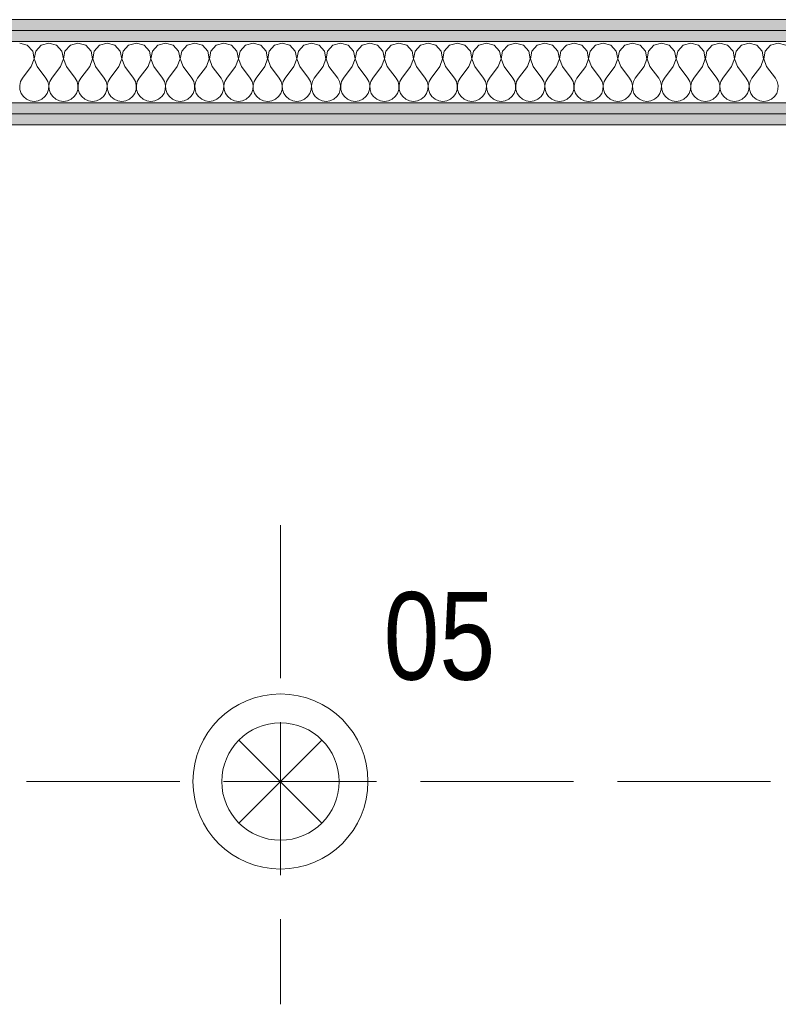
# Model space of a CAD drawing. Header units: millimetres. Extents: x 172139 to 266886, y 89525 to 138225.
# Tile 69 of 72: x 213317 to 214183, y 116082 to 117207. Entities that reach past the tile are written whole.
import ezdxf

# ---------------------------------------------------------------- set-up
doc = ezdxf.new("R2010")
doc.units = ezdxf.units.MM
doc.header["$MEASUREMENT"] = 0
doc.linetypes.add('Krawędzie ukryte', pattern=[225, 175, -50])
doc.layers.add('PRZEDBUOWA_PUNKTY_OŚW', color=7, linetype='Continuous')
doc.layers.add('ROZBUDOWA_NOWE_DZIAŁOWE', color=7, linetype='Continuous')
for name, color, linetype, lineweight, true_color in [('PRZEDBUOWA_PUNKTY_OŚW_Nr_pióra__48', 7, 'Continuous', 15, 0xa80f02), ('PRZEDBUOWA_PUNKTY_OŚW_Nr_pióra__8', 7, 'Continuous', 100, 0xa80f02), ('ROZBUDOWA_NOWE_DZIAŁOWE_Nr_pióra__24', 7, 'Continuous', 15, 0x029e21), ('ROZBUDOWA_NOWE_DZIAŁOWE_Nr_pióra__4', 7, 'Continuous', 13, 0x029e21), ('ROZBUDOWA_NOWE_DZIAŁOWE_Nr_pióra__67', 7, 'Continuous', 13, 0x6a6a6a)]:
    doc.layers.add(name, color=color, linetype=linetype, lineweight=lineweight, true_color=true_color)
doc.layers.add('ROZBUDOWA_NOWE_DZIAŁOWE_Nr_pióra__47', color=7, linetype='Continuous', lineweight=15)
doc.styles.add('GENERATED_STYLE_1', font='txt')
pattern_1 = [(0, (0, 0), (0, 37.5), [0, -37.5])]

# ---------------------------------------------------------------- blocks, each defined once
blk = doc.blocks.new('*X457')
at = {"layer": 'ROZBUDOWA_NOWE_DZIAŁOWE_Nr_pióra__4', "linetype": 'Continuous'}
for p, q in [((213325.4, 117177.6), (213316.7, 117180.1)), ((213331.6, 117170.9), (213325.4, 117177.6)), ((213333.3, 117161.9), (213331.6, 117170.9)), ((213335.1, 117170.9), (213333.4, 117161.9)), ((213341.2, 117177.6), (213335.1, 117170.9)), ((213350, 117180.1), (213341.2, 117177.6)), ((213358.8, 117177.6), (213350, 117180.1)), ((213364.9, 117170.9), (213358.8, 117177.6)), ((213366.6, 117161.9), (213364.9, 117170.9)), ((213368.4, 117170.9), (213366.7, 117161.9)), ((213374.6, 117177.6), (213368.4, 117170.9)), ((213383.3, 117180.1), (213374.6, 117177.6)), ((213392.1, 117177.6), (213383.3, 117180.1)), ((213398.2, 117170.9), (213392.1, 117177.6)), ((213399.9, 117161.9), (213398.2, 117170.9)), ((213401.8, 117170.9), (213400.1, 117161.9)), ((213407.9, 117177.6), (213401.8, 117170.9)), ((213416.7, 117180.1), (213407.9, 117177.6)), ((213425.4, 117177.6), (213416.7, 117180.1)), ((213431.6, 117170.9), (213425.4, 117177.6)), ((213433.3, 117161.9), (213431.6, 117170.9)), ((213435.1, 117170.9), (213433.4, 117161.9)), ((213441.2, 117177.6), (213435.1, 117170.9)), ((213450, 117180.1), (213441.2, 117177.6)), ((213458.8, 117177.6), (213450, 117180.1)), ((213464.9, 117170.9), (213458.8, 117177.6)), ((213466.6, 117161.9), (213464.9, 117170.9)), ((213468.4, 117170.9), (213466.7, 117161.9)), ((213474.6, 117177.6), (213468.4, 117170.9)), ((213483.3, 117180.1), (213474.6, 117177.6)), ((213492.1, 117177.6), (213483.3, 117180.1)), ((213498.2, 117170.9), (213492.1, 117177.6)), ((213499.9, 117161.9), (213498.2, 117170.9)), ((213501.8, 117170.9), (213500.1, 117161.9)), ((213507.9, 117177.6), (213501.8, 117170.9)), ((213516.7, 117180.1), (213507.9, 117177.6)), ((213525.4, 117177.6), (213516.7, 117180.1)), ((213531.6, 117170.9), (213525.4, 117177.6)), ((213533.3, 117161.9), (213531.6, 117170.9)), ((213535.1, 117170.9), (213533.4, 117161.9)), ((213541.2, 117177.6), (213535.1, 117170.9)), ((213550, 117180.1), (213541.2, 117177.6)), ((213558.8, 117177.6), (213550, 117180.1)), ((213564.9, 117170.9), (213558.8, 117177.6)), ((213566.6, 117161.9), (213564.9, 117170.9)), ((213568.4, 117170.9), (213566.7, 117161.9)), ((213574.6, 117177.6), (213568.4, 117170.9)), ((213583.3, 117180.1), (213574.6, 117177.6)), ((213592.1, 117177.6), (213583.3, 117180.1)), ((213598.2, 117170.9), (213592.1, 117177.6)), ((213599.9, 117161.9), (213598.2, 117170.9)), ((213601.8, 117170.9), (213600.1, 117161.9)), ((213607.9, 117177.6), (213601.8, 117170.9)), ((213616.7, 117180.1), (213607.9, 117177.6)), ((213625.4, 117177.6), (213616.7, 117180.1)), ((213631.6, 117170.9), (213625.4, 117177.6)), ((213633.3, 117161.9), (213631.6, 117170.9)), ((213635.1, 117170.9), (213633.4, 117161.9)), ((213641.2, 117177.6), (213635.1, 117170.9)), ((213650, 117180.1), (213641.2, 117177.6)), ((213658.8, 117177.6), (213650, 117180.1)), ((213664.9, 117170.9), (213658.8, 117177.6)), ((213666.6, 117161.9), (213664.9, 117170.9)), ((213668.4, 117170.9), (213666.7, 117161.9)), ((213674.6, 117177.6), (213668.4, 117170.9)), ((213683.3, 117180.1), (213674.6, 117177.6)), ((213692.1, 117177.6), (213683.3, 117180.1)), ((213698.2, 117170.9), (213692.1, 117177.6)), ((213699.9, 117161.9), (213698.2, 117170.9)), ((213701.8, 117170.9), (213700.1, 117161.9)), ((213707.9, 117177.6), (213701.8, 117170.9)), ((213716.7, 117180.1), (213707.9, 117177.6)), ((213725.4, 117177.6), (213716.7, 117180.1)), ((213731.6, 117170.9), (213725.4, 117177.6)), ((213733.3, 117161.9), (213731.6, 117170.9)), ((213735.1, 117170.9), (213733.4, 117161.9)), ((213741.2, 117177.6), (213735.1, 117170.9)), ((213750, 117180.1), (213741.2, 117177.6)), ((213758.8, 117177.6), (213750, 117180.1)), ((213764.9, 117170.9), (213758.8, 117177.6)), ((213766.6, 117161.9), (213764.9, 117170.9)), ((213768.4, 117170.9), (213766.7, 117161.9)), ((213774.6, 117177.6), (213768.4, 117170.9)), ((213783.3, 117180.1), (213774.6, 117177.6)), ((213792.1, 117177.6), (213783.3, 117180.1)), ((213798.2, 117170.9), (213792.1, 117177.6)), ((213799.9, 117161.9), (213798.2, 117170.9)), ((213801.8, 117170.9), (213800.1, 117161.9)), ((213807.9, 117177.6), (213801.8, 117170.9)), ((213816.7, 117180.1), (213807.9, 117177.6)), ((213825.4, 117177.6), (213816.7, 117180.1)), ((213831.6, 117170.9), (213825.4, 117177.6)), ((213833.3, 117161.9), (213831.6, 117170.9)), ((213835.1, 117170.9), (213833.4, 117161.9)), ((213841.2, 117177.6), (213835.1, 117170.9)), ((213850, 117180.1), (213841.2, 117177.6)), ((213858.8, 117177.6), (213850, 117180.1)), ((213864.9, 117170.9), (213858.8, 117177.6)), ((213866.6, 117161.9), (213864.9, 117170.9)), ((213868.4, 117170.9), (213866.7, 117161.9)), ((213874.6, 117177.6), (213868.4, 117170.9)), ((213883.3, 117180.1), (213874.6, 117177.6)), ((213892.1, 117177.6), (213883.3, 117180.1)), ((213898.2, 117170.9), (213892.1, 117177.6)), ((213899.9, 117161.9), (213898.2, 117170.9)), ((213901.8, 117170.9), (213900.1, 117161.9)), ((213907.9, 117177.6), (213901.8, 117170.9)), ((213916.7, 117180.1), (213907.9, 117177.6)), ((213925.4, 117177.6), (213916.7, 117180.1)), ((213931.6, 117170.9), (213925.4, 117177.6)), ((213933.3, 117161.9), (213931.6, 117170.9)), ((213935.1, 117170.9), (213933.4, 117161.9)), ((213941.2, 117177.6), (213935.1, 117170.9)), ((213950, 117180.1), (213941.2, 117177.6)), ((213958.8, 117177.6), (213950, 117180.1)), ((213964.9, 117170.9), (213958.8, 117177.6)), ((213966.6, 117161.9), (213964.9, 117170.9)), ((213968.4, 117170.9), (213966.7, 117161.9)), ((213974.6, 117177.6), (213968.4, 117170.9)), ((213983.3, 117180.1), (213974.6, 117177.6)), ((213992.1, 117177.6), (213983.3, 117180.1)), ((213998.2, 117170.9), (213992.1, 117177.6)), ((213999.9, 117161.9), (213998.2, 117170.9)), ((214001.8, 117170.9), (214000.1, 117161.9)), ((214007.9, 117177.6), (214001.8, 117170.9)), ((214016.7, 117180.1), (214007.9, 117177.6)), ((214025.4, 117177.6), (214016.7, 117180.1)), ((214031.6, 117170.9), (214025.4, 117177.6)), ((214033.3, 117161.9), (214031.6, 117170.9)), ((214035.1, 117170.9), (214033.4, 117161.9)), ((214041.2, 117177.6), (214035.1, 117170.9)), ((214050, 117180.1), (214041.2, 117177.6)), ((214058.8, 117177.6), (214050, 117180.1)), ((214064.9, 117170.9), (214058.8, 117177.6)), ((214066.6, 117161.9), (214064.9, 117170.9)), ((214068.4, 117170.9), (214066.7, 117161.9)), ((214074.6, 117177.6), (214068.4, 117170.9)), ((214083.3, 117180.1), (214074.6, 117177.6)), ((214092.1, 117177.6), (214083.3, 117180.1)), ((214098.2, 117170.9), (214092.1, 117177.6)), ((214099.9, 117161.9), (214098.2, 117170.9)), ((214101.8, 117170.9), (214100.1, 117161.9)), ((214107.9, 117177.6), (214101.8, 117170.9)), ((214116.7, 117180.1), (214107.9, 117177.6)), ((214125.4, 117177.6), (214116.7, 117180.1)), ((214131.6, 117170.9), (214125.4, 117177.6)), ((214133.3, 117161.9), (214131.6, 117170.9)), ((214135.1, 117170.9), (214133.4, 117161.9)), ((214141.2, 117177.6), (214135.1, 117170.9)), ((214150, 117180.1), (214141.2, 117177.6)), ((214158.8, 117177.6), (214150, 117180.1)), ((214164.9, 117170.9), (214158.8, 117177.6)), ((214166.6, 117161.9), (214164.9, 117170.9)), ((214168.4, 117170.9), (214166.7, 117161.9)), ((214174.6, 117177.6), (214168.4, 117170.9)), ((214183.3, 117180.1), (214174.6, 117177.6)), ((214192.1, 117177.6), (214183.3, 117180.1)), ((213330, 117153.4), (213333.3, 117161.9)), ((213333.4, 117161.9), (213336.7, 117153.4)), ((213363.3, 117153.4), (213366.6, 117161.9)), ((213366.7, 117161.9), (213370, 117153.4)), ((213396.7, 117153.4), (213399.9, 117161.9)), ((213400.1, 117161.9), (213403.3, 117153.4)), ((213430, 117153.4), (213433.3, 117161.9)), ((213433.4, 117161.9), (213436.7, 117153.4)), ((213463.3, 117153.4), (213466.6, 117161.9)), ((213466.7, 117161.9), (213470, 117153.4)), ((213496.7, 117153.4), (213499.9, 117161.9)), ((213500.1, 117161.9), (213503.3, 117153.4)), ((213530, 117153.4), (213533.3, 117161.9)), ((213533.4, 117161.9), (213536.7, 117153.4)), ((213563.3, 117153.4), (213566.6, 117161.9)), ((213566.7, 117161.9), (213570, 117153.4)), ((213596.7, 117153.4), (213599.9, 117161.9)), ((213600.1, 117161.9), (213603.3, 117153.4)), ((213630, 117153.4), (213633.3, 117161.9)), ((213633.4, 117161.9), (213636.7, 117153.4)), ((213663.3, 117153.4), (213666.6, 117161.9)), ((213666.7, 117161.9), (213670, 117153.4)), ((213696.7, 117153.4), (213699.9, 117161.9)), ((213700.1, 117161.9), (213703.3, 117153.4)), ((213730, 117153.4), (213733.3, 117161.9)), ((213733.4, 117161.9), (213736.7, 117153.4)), ((213763.3, 117153.4), (213766.6, 117161.9)), ((213766.7, 117161.9), (213770, 117153.4)), ((213796.7, 117153.4), (213799.9, 117161.9)), ((213800.1, 117161.9), (213803.3, 117153.4)), ((213830, 117153.4), (213833.3, 117161.9)), ((213833.4, 117161.9), (213836.7, 117153.4)), ((213863.3, 117153.4), (213866.6, 117161.9)), ((213866.7, 117161.9), (213870, 117153.4)), ((213896.7, 117153.4), (213899.9, 117161.9)), ((213900.1, 117161.9), (213903.3, 117153.4)), ((213930, 117153.4), (213933.3, 117161.9)), ((213933.4, 117161.9), (213936.7, 117153.4)), ((213963.3, 117153.4), (213966.6, 117161.9)), ((213966.7, 117161.9), (213970, 117153.4)), ((213996.7, 117153.4), (213999.9, 117161.9)), ((214000.1, 117161.9), (214003.3, 117153.4)), ((214030, 117153.4), (214033.3, 117161.9)), ((214033.4, 117161.9), (214036.7, 117153.4)), ((214063.3, 117153.4), (214066.6, 117161.9)), ((214066.7, 117161.9), (214070, 117153.4)), ((214096.7, 117153.4), (214099.9, 117161.9)), ((214100.1, 117161.9), (214103.3, 117153.4)), ((214130, 117153.4), (214133.3, 117161.9)), ((214133.4, 117161.9), (214136.7, 117153.4)), ((214163.3, 117153.4), (214166.6, 117161.9)), ((214166.7, 117161.9), (214170, 117153.4)), ((213330, 117153.4), (213320, 117140.1)), ((213336.7, 117153.4), (213346.7, 117140.1)), ((213363.3, 117153.4), (213353.3, 117140.1)), ((213370, 117153.4), (213380, 117140.1)), ((213396.7, 117153.4), (213386.7, 117140.1)), ((213403.3, 117153.4), (213413.3, 117140.1)), ((213430, 117153.4), (213420, 117140.1)), ((213436.7, 117153.4), (213446.7, 117140.1)), ((213463.3, 117153.4), (213453.3, 117140.1)), ((213470, 117153.4), (213480, 117140.1)), ((213496.7, 117153.4), (213486.7, 117140.1)), ((213503.3, 117153.4), (213513.3, 117140.1)), ((213530, 117153.4), (213520, 117140.1)), ((213536.7, 117153.4), (213546.7, 117140.1)), ((213563.3, 117153.4), (213553.3, 117140.1)), ((213570, 117153.4), (213580, 117140.1)), ((213596.7, 117153.4), (213586.7, 117140.1)), ((213603.3, 117153.4), (213613.3, 117140.1)), ((213630, 117153.4), (213620, 117140.1)), ((213636.7, 117153.4), (213646.7, 117140.1)), ((213663.3, 117153.4), (213653.3, 117140.1)), ((213670, 117153.4), (213680, 117140.1)), ((213696.7, 117153.4), (213686.7, 117140.1)), ((213703.3, 117153.4), (213713.3, 117140.1)), ((213730, 117153.4), (213720, 117140.1)), ((213736.7, 117153.4), (213746.7, 117140.1)), ((213763.3, 117153.4), (213753.3, 117140.1)), ((213770, 117153.4), (213780, 117140.1)), ((213796.7, 117153.4), (213786.7, 117140.1)), ((213803.3, 117153.4), (213813.3, 117140.1)), ((213830, 117153.4), (213820, 117140.1)), ((213836.7, 117153.4), (213846.7, 117140.1)), ((213863.3, 117153.4), (213853.3, 117140.1)), ((213870, 117153.4), (213880, 117140.1)), ((213896.7, 117153.4), (213886.7, 117140.1)), ((213903.3, 117153.4), (213913.3, 117140.1)), ((213930, 117153.4), (213920, 117140.1)), ((213936.7, 117153.4), (213946.7, 117140.1)), ((213963.3, 117153.4), (213953.3, 117140.1)), ((213970, 117153.4), (213980, 117140.1)), ((213996.7, 117153.4), (213986.7, 117140.1)), ((214003.3, 117153.4), (214013.3, 117140.1)), ((214030, 117153.4), (214020, 117140.1)), ((214036.7, 117153.4), (214046.7, 117140.1)), ((214063.3, 117153.4), (214053.3, 117140.1)), ((214070, 117153.4), (214080, 117140.1)), ((214096.7, 117153.4), (214086.7, 117140.1)), ((214103.3, 117153.4), (214113.3, 117140.1)), ((214130, 117153.4), (214120, 117140.1)), ((214136.7, 117153.4), (214146.7, 117140.1)), ((214163.3, 117153.4), (214153.3, 117140.1)), ((214170, 117153.4), (214180, 117140.1)), ((213320, 117140.1), (213317.8, 117136.1)), ((213348.9, 117136.1), (213346.7, 117140.1)), ((213353.3, 117140.1), (213351.1, 117136.1)), ((213382.2, 117136.1), (213380, 117140.1)), ((213386.7, 117140.1), (213384.4, 117136.1)), ((213415.6, 117136.1), (213413.3, 117140.1)), ((213420, 117140.1), (213417.8, 117136.1)), ((213448.9, 117136.1), (213446.7, 117140.1)), ((213453.3, 117140.1), (213451.1, 117136.1)), ((213482.2, 117136.1), (213480, 117140.1)), ((213486.7, 117140.1), (213484.4, 117136.1)), ((213515.6, 117136.1), (213513.3, 117140.1)), ((213520, 117140.1), (213517.8, 117136.1)), ((213548.9, 117136.1), (213546.7, 117140.1)), ((213553.3, 117140.1), (213551.1, 117136.1)), ((213582.2, 117136.1), (213580, 117140.1)), ((213586.7, 117140.1), (213584.4, 117136.1)), ((213615.6, 117136.1), (213613.3, 117140.1)), ((213620, 117140.1), (213617.8, 117136.1)), ((213648.9, 117136.1), (213646.7, 117140.1)), ((213653.3, 117140.1), (213651.1, 117136.1)), ((213682.2, 117136.1), (213680, 117140.1)), ((213686.7, 117140.1), (213684.4, 117136.1)), ((213715.6, 117136.1), (213713.3, 117140.1)), ((213720, 117140.1), (213717.8, 117136.1)), ((213748.9, 117136.1), (213746.7, 117140.1)), ((213753.3, 117140.1), (213751.1, 117136.1)), ((213782.2, 117136.1), (213780, 117140.1)), ((213786.7, 117140.1), (213784.4, 117136.1)), ((213815.6, 117136.1), (213813.3, 117140.1)), ((213820, 117140.1), (213817.8, 117136.1)), ((213848.9, 117136.1), (213846.7, 117140.1)), ((213853.3, 117140.1), (213851.1, 117136.1)), ((213882.2, 117136.1), (213880, 117140.1)), ((213886.7, 117140.1), (213884.4, 117136.1)), ((213915.6, 117136.1), (213913.3, 117140.1)), ((213920, 117140.1), (213917.8, 117136.1)), ((213948.9, 117136.1), (213946.7, 117140.1)), ((213953.3, 117140.1), (213951.1, 117136.1)), ((213982.2, 117136.1), (213980, 117140.1)), ((213986.7, 117140.1), (213984.4, 117136.1)), ((214015.6, 117136.1), (214013.3, 117140.1)), ((214020, 117140.1), (214017.8, 117136.1)), ((214048.9, 117136.1), (214046.7, 117140.1)), ((214053.3, 117140.1), (214051.1, 117136.1)), ((214082.2, 117136.1), (214080, 117140.1)), ((214086.7, 117140.1), (214084.4, 117136.1)), ((214115.6, 117136.1), (214113.3, 117140.1)), ((214120, 117140.1), (214117.8, 117136.1)), ((214148.9, 117136.1), (214146.7, 117140.1)), ((214153.3, 117140.1), (214151.1, 117136.1)), ((214182.2, 117136.1), (214180, 117140.1)), ((213317.8, 117136.1), (213316.7, 117131.6)), ((213316.7, 117131.6), (213317, 117127)), ((213317, 117127), (213318.4, 117122.6)), ((213348.2, 117122.6), (213349.7, 117127)), ((213349.9, 117131.6), (213348.9, 117136.1)), ((213349.7, 117127), (213349.9, 117131.6)), ((213351.1, 117136.1), (213350.1, 117131.6)), ((213350.1, 117131.6), (213350.3, 117127)), ((213350.3, 117127), (213351.8, 117122.6)), ((213381.6, 117122.6), (213383, 117127)), ((213383.3, 117131.6), (213382.2, 117136.1)), ((213383, 117127), (213383.3, 117131.6)), ((213384.4, 117136.1), (213383.4, 117131.6)), ((213383.4, 117131.6), (213383.6, 117127)), ((213383.6, 117127), (213385.1, 117122.6)), ((213414.9, 117122.6), (213416.4, 117127)), ((213416.6, 117131.6), (213415.6, 117136.1)), ((213416.4, 117127), (213416.6, 117131.6)), ((213417.8, 117136.1), (213416.7, 117131.6)), ((213416.7, 117131.6), (213417, 117127)), ((213417, 117127), (213418.4, 117122.6)), ((213448.2, 117122.6), (213449.7, 117127)), ((213449.9, 117131.6), (213448.9, 117136.1)), ((213449.7, 117127), (213449.9, 117131.6)), ((213451.1, 117136.1), (213450.1, 117131.6)), ((213450.1, 117131.6), (213450.3, 117127)), ((213450.3, 117127), (213451.8, 117122.6)), ((213481.6, 117122.6), (213483, 117127)), ((213483.3, 117131.6), (213482.2, 117136.1)), ((213483, 117127), (213483.3, 117131.6)), ((213484.4, 117136.1), (213483.4, 117131.6)), ((213483.4, 117131.6), (213483.6, 117127)), ((213483.6, 117127), (213485.1, 117122.6)), ((213514.9, 117122.6), (213516.4, 117127)), ((213516.6, 117131.6), (213515.6, 117136.1)), ((213516.4, 117127), (213516.6, 117131.6)), ((213517.8, 117136.1), (213516.7, 117131.6)), ((213516.7, 117131.6), (213517, 117127)), ((213517, 117127), (213518.4, 117122.6)), ((213548.2, 117122.6), (213549.7, 117127)), ((213549.9, 117131.6), (213548.9, 117136.1)), ((213549.7, 117127), (213549.9, 117131.6)), ((213551.1, 117136.1), (213550.1, 117131.6)), ((213550.1, 117131.6), (213550.3, 117127)), ((213550.3, 117127), (213551.8, 117122.6)), ((213581.6, 117122.6), (213583, 117127)), ((213583.3, 117131.6), (213582.2, 117136.1)), ((213583, 117127), (213583.3, 117131.6)), ((213584.4, 117136.1), (213583.4, 117131.6)), ((213583.4, 117131.6), (213583.6, 117127)), ((213583.6, 117127), (213585.1, 117122.6)), ((213614.9, 117122.6), (213616.4, 117127)), ((213616.6, 117131.6), (213615.6, 117136.1)), ((213616.4, 117127), (213616.6, 117131.6)), ((213617.8, 117136.1), (213616.7, 117131.6)), ((213616.7, 117131.6), (213617, 117127)), ((213617, 117127), (213618.4, 117122.6)), ((213648.2, 117122.6), (213649.7, 117127)), ((213649.9, 117131.6), (213648.9, 117136.1)), ((213649.7, 117127), (213649.9, 117131.6)), ((213651.1, 117136.1), (213650.1, 117131.6)), ((213650.1, 117131.6), (213650.3, 117127)), ((213650.3, 117127), (213651.8, 117122.6)), ((213681.6, 117122.6), (213683, 117127)), ((213683.3, 117131.6), (213682.2, 117136.1)), ((213683, 117127), (213683.3, 117131.6)), ((213684.4, 117136.1), (213683.4, 117131.6)), ((213683.4, 117131.6), (213683.6, 117127)), ((213683.6, 117127), (213685.1, 117122.6)), ((213714.9, 117122.6), (213716.4, 117127)), ((213716.6, 117131.6), (213715.6, 117136.1)), ((213716.4, 117127), (213716.6, 117131.6)), ((213717.8, 117136.1), (213716.7, 117131.6)), ((213716.7, 117131.6), (213717, 117127)), ((213717, 117127), (213718.4, 117122.6)), ((213748.2, 117122.6), (213749.7, 117127)), ((213749.9, 117131.6), (213748.9, 117136.1)), ((213749.7, 117127), (213749.9, 117131.6)), ((213751.1, 117136.1), (213750.1, 117131.6)), ((213750.1, 117131.6), (213750.3, 117127)), ((213750.3, 117127), (213751.8, 117122.6)), ((213781.6, 117122.6), (213783, 117127)), ((213783.3, 117131.6), (213782.2, 117136.1)), ((213783, 117127), (213783.3, 117131.6)), ((213784.4, 117136.1), (213783.4, 117131.6)), ((213783.4, 117131.6), (213783.6, 117127)), ((213783.6, 117127), (213785.1, 117122.6)), ((213814.9, 117122.6), (213816.4, 117127)), ((213816.6, 117131.6), (213815.6, 117136.1)), ((213816.4, 117127), (213816.6, 117131.6)), ((213817.8, 117136.1), (213816.7, 117131.6)), ((213816.7, 117131.6), (213817, 117127)), ((213817, 117127), (213818.4, 117122.6)), ((213848.2, 117122.6), (213849.7, 117127)), ((213849.9, 117131.6), (213848.9, 117136.1)), ((213849.7, 117127), (213849.9, 117131.6)), ((213851.1, 117136.1), (213850.1, 117131.6)), ((213850.1, 117131.6), (213850.3, 117127)), ((213850.3, 117127), (213851.8, 117122.6)), ((213881.6, 117122.6), (213883, 117127)), ((213883.3, 117131.6), (213882.2, 117136.1)), ((213883, 117127), (213883.3, 117131.6)), ((213884.4, 117136.1), (213883.4, 117131.6)), ((213883.4, 117131.6), (213883.6, 117127)), ((213883.6, 117127), (213885.1, 117122.6)), ((213914.9, 117122.6), (213916.4, 117127)), ((213916.6, 117131.6), (213915.6, 117136.1)), ((213916.4, 117127), (213916.6, 117131.6)), ((213917.8, 117136.1), (213916.7, 117131.6)), ((213916.7, 117131.6), (213917, 117127)), ((213917, 117127), (213918.4, 117122.6)), ((213948.2, 117122.6), (213949.7, 117127)), ((213949.9, 117131.6), (213948.9, 117136.1)), ((213949.7, 117127), (213949.9, 117131.6)), ((213951.1, 117136.1), (213950.1, 117131.6)), ((213950.1, 117131.6), (213950.3, 117127)), ((213950.3, 117127), (213951.8, 117122.6)), ((213981.6, 117122.6), (213983, 117127)), ((213983.3, 117131.6), (213982.2, 117136.1)), ((213983, 117127), (213983.3, 117131.6)), ((213984.4, 117136.1), (213983.4, 117131.6)), ((213983.4, 117131.6), (213983.6, 117127)), ((213983.6, 117127), (213985.1, 117122.6)), ((214014.9, 117122.6), (214016.4, 117127)), ((214016.6, 117131.6), (214015.6, 117136.1)), ((214016.4, 117127), (214016.6, 117131.6)), ((214017.8, 117136.1), (214016.7, 117131.6)), ((214016.7, 117131.6), (214017, 117127)), ((214017, 117127), (214018.4, 117122.6)), ((214048.2, 117122.6), (214049.7, 117127)), ((214049.9, 117131.6), (214048.9, 117136.1)), ((214049.7, 117127), (214049.9, 117131.6)), ((214051.1, 117136.1), (214050.1, 117131.6)), ((214050.1, 117131.6), (214050.3, 117127)), ((214050.3, 117127), (214051.8, 117122.6)), ((214081.6, 117122.6), (214083, 117127)), ((214083.3, 117131.6), (214082.2, 117136.1)), ((214083, 117127), (214083.3, 117131.6)), ((214084.4, 117136.1), (214083.4, 117131.6)), ((214083.4, 117131.6), (214083.6, 117127)), ((214083.6, 117127), (214085.1, 117122.6)), ((214114.9, 117122.6), (214116.4, 117127)), ((214116.6, 117131.6), (214115.6, 117136.1)), ((214116.4, 117127), (214116.6, 117131.6)), ((214117.8, 117136.1), (214116.7, 117131.6)), ((214116.7, 117131.6), (214117, 117127)), ((214117, 117127), (214118.4, 117122.6)), ((214148.2, 117122.6), (214149.7, 117127)), ((214149.9, 117131.6), (214148.9, 117136.1)), ((214149.7, 117127), (214149.9, 117131.6)), ((214151.1, 117136.1), (214150.1, 117131.6)), ((214150.1, 117131.6), (214150.3, 117127)), ((214150.3, 117127), (214151.8, 117122.6)), ((214181.6, 117122.6), (214183, 117127)), ((214183.3, 117131.6), (214182.2, 117136.1)), ((214183, 117127), (214183.3, 117131.6)), ((213318.4, 117122.6), (213321, 117118.9)), ((213321, 117118.9), (213324.6, 117115.9)), ((213324.6, 117115.9), (213328.8, 117114.1)), ((213337.9, 117114.1), (213342.1, 117115.9)), ((213342.1, 117115.9), (213345.6, 117118.9)), ((213345.6, 117118.9), (213348.2, 117122.6)), ((213351.8, 117122.6), (213354.4, 117118.9)), ((213354.4, 117118.9), (213357.9, 117115.9)), ((213357.9, 117115.9), (213362.1, 117114.1)), ((213371.2, 117114.1), (213375.4, 117115.9)), ((213375.4, 117115.9), (213379, 117118.9)), ((213379, 117118.9), (213381.6, 117122.6)), ((213385.1, 117122.6), (213387.7, 117118.9)), ((213387.7, 117118.9), (213391.2, 117115.9)), ((213391.2, 117115.9), (213395.4, 117114.1)), ((213404.6, 117114.1), (213408.8, 117115.9)), ((213408.8, 117115.9), (213412.3, 117118.9)), ((213412.3, 117118.9), (213414.9, 117122.6)), ((213418.4, 117122.6), (213421, 117118.9)), ((213421, 117118.9), (213424.6, 117115.9)), ((213424.6, 117115.9), (213428.8, 117114.1)), ((213437.9, 117114.1), (213442.1, 117115.9)), ((213442.1, 117115.9), (213445.6, 117118.9)), ((213445.6, 117118.9), (213448.2, 117122.6)), ((213451.8, 117122.6), (213454.4, 117118.9)), ((213454.4, 117118.9), (213457.9, 117115.9)), ((213457.9, 117115.9), (213462.1, 117114.1)), ((213471.2, 117114.1), (213475.4, 117115.9)), ((213475.4, 117115.9), (213479, 117118.9)), ((213479, 117118.9), (213481.6, 117122.6)), ((213485.1, 117122.6), (213487.7, 117118.9)), ((213487.7, 117118.9), (213491.2, 117115.9)), ((213491.2, 117115.9), (213495.4, 117114.1)), ((213504.6, 117114.1), (213508.8, 117115.9)), ((213508.8, 117115.9), (213512.3, 117118.9)), ((213512.3, 117118.9), (213514.9, 117122.6)), ((213518.4, 117122.6), (213521, 117118.9)), ((213521, 117118.9), (213524.6, 117115.9)), ((213524.6, 117115.9), (213528.8, 117114.1)), ((213537.9, 117114.1), (213542.1, 117115.9)), ((213542.1, 117115.9), (213545.6, 117118.9)), ((213545.6, 117118.9), (213548.2, 117122.6)), ((213551.8, 117122.6), (213554.4, 117118.9)), ((213554.4, 117118.9), (213557.9, 117115.9)), ((213557.9, 117115.9), (213562.1, 117114.1)), ((213571.2, 117114.1), (213575.4, 117115.9)), ((213575.4, 117115.9), (213579, 117118.9)), ((213579, 117118.9), (213581.6, 117122.6)), ((213585.1, 117122.6), (213587.7, 117118.9)), ((213587.7, 117118.9), (213591.2, 117115.9)), ((213591.2, 117115.9), (213595.4, 117114.1)), ((213604.6, 117114.1), (213608.8, 117115.9)), ((213608.8, 117115.9), (213612.3, 117118.9)), ((213612.3, 117118.9), (213614.9, 117122.6)), ((213618.4, 117122.6), (213621, 117118.9)), ((213621, 117118.9), (213624.6, 117115.9)), ((213624.6, 117115.9), (213628.8, 117114.1)), ((213637.9, 117114.1), (213642.1, 117115.9)), ((213642.1, 117115.9), (213645.6, 117118.9)), ((213645.6, 117118.9), (213648.2, 117122.6)), ((213651.8, 117122.6), (213654.4, 117118.9)), ((213654.4, 117118.9), (213657.9, 117115.9)), ((213657.9, 117115.9), (213662.1, 117114.1)), ((213671.2, 117114.1), (213675.4, 117115.9)), ((213675.4, 117115.9), (213679, 117118.9)), ((213679, 117118.9), (213681.6, 117122.6)), ((213685.1, 117122.6), (213687.7, 117118.9)), ((213687.7, 117118.9), (213691.2, 117115.9)), ((213691.2, 117115.9), (213695.4, 117114.1)), ((213704.6, 117114.1), (213708.8, 117115.9)), ((213708.8, 117115.9), (213712.3, 117118.9)), ((213712.3, 117118.9), (213714.9, 117122.6)), ((213718.4, 117122.6), (213721, 117118.9)), ((213721, 117118.9), (213724.6, 117115.9)), ((213724.6, 117115.9), (213728.8, 117114.1)), ((213737.9, 117114.1), (213742.1, 117115.9)), ((213742.1, 117115.9), (213745.6, 117118.9)), ((213745.6, 117118.9), (213748.2, 117122.6)), ((213751.8, 117122.6), (213754.4, 117118.9)), ((213754.4, 117118.9), (213757.9, 117115.9)), ((213757.9, 117115.9), (213762.1, 117114.1)), ((213771.2, 117114.1), (213775.4, 117115.9)), ((213775.4, 117115.9), (213779, 117118.9)), ((213779, 117118.9), (213781.6, 117122.6)), ((213785.1, 117122.6), (213787.7, 117118.9)), ((213787.7, 117118.9), (213791.2, 117115.9)), ((213791.2, 117115.9), (213795.4, 117114.1)), ((213804.6, 117114.1), (213808.8, 117115.9)), ((213808.8, 117115.9), (213812.3, 117118.9)), ((213812.3, 117118.9), (213814.9, 117122.6)), ((213818.4, 117122.6), (213821, 117118.9)), ((213821, 117118.9), (213824.6, 117115.9)), ((213824.6, 117115.9), (213828.8, 117114.1)), ((213837.9, 117114.1), (213842.1, 117115.9)), ((213842.1, 117115.9), (213845.6, 117118.9)), ((213845.6, 117118.9), (213848.2, 117122.6)), ((213851.8, 117122.6), (213854.4, 117118.9)), ((213854.4, 117118.9), (213857.9, 117115.9)), ((213857.9, 117115.9), (213862.1, 117114.1)), ((213871.2, 117114.1), (213875.4, 117115.9)), ((213875.4, 117115.9), (213879, 117118.9)), ((213879, 117118.9), (213881.6, 117122.6)), ((213885.1, 117122.6), (213887.7, 117118.9)), ((213887.7, 117118.9), (213891.2, 117115.9)), ((213891.2, 117115.9), (213895.4, 117114.1)), ((213904.6, 117114.1), (213908.8, 117115.9)), ((213908.8, 117115.9), (213912.3, 117118.9)), ((213912.3, 117118.9), (213914.9, 117122.6)), ((213918.4, 117122.6), (213921, 117118.9)), ((213921, 117118.9), (213924.6, 117115.9)), ((213924.6, 117115.9), (213928.8, 117114.1)), ((213937.9, 117114.1), (213942.1, 117115.9)), ((213942.1, 117115.9), (213945.6, 117118.9)), ((213945.6, 117118.9), (213948.2, 117122.6)), ((213951.8, 117122.6), (213954.4, 117118.9)), ((213954.4, 117118.9), (213957.9, 117115.9)), ((213957.9, 117115.9), (213962.1, 117114.1)), ((213971.2, 117114.1), (213975.4, 117115.9)), ((213975.4, 117115.9), (213979, 117118.9)), ((213979, 117118.9), (213981.6, 117122.6)), ((213985.1, 117122.6), (213987.7, 117118.9)), ((213987.7, 117118.9), (213991.2, 117115.9)), ((213991.2, 117115.9), (213995.4, 117114.1)), ((214004.6, 117114.1), (214008.8, 117115.9)), ((214008.8, 117115.9), (214012.3, 117118.9)), ((214012.3, 117118.9), (214014.9, 117122.6)), ((214018.4, 117122.6), (214021, 117118.9)), ((214021, 117118.9), (214024.6, 117115.9)), ((214024.6, 117115.9), (214028.8, 117114.1)), ((214037.9, 117114.1), (214042.1, 117115.9)), ((214042.1, 117115.9), (214045.6, 117118.9)), ((214045.6, 117118.9), (214048.2, 117122.6)), ((214051.8, 117122.6), (214054.4, 117118.9)), ((214054.4, 117118.9), (214057.9, 117115.9)), ((214057.9, 117115.9), (214062.1, 117114.1)), ((214071.2, 117114.1), (214075.4, 117115.9)), ((214075.4, 117115.9), (214079, 117118.9)), ((214079, 117118.9), (214081.6, 117122.6)), ((214085.1, 117122.6), (214087.7, 117118.9)), ((214087.7, 117118.9), (214091.2, 117115.9)), ((214091.2, 117115.9), (214095.4, 117114.1)), ((214104.6, 117114.1), (214108.8, 117115.9)), ((214108.8, 117115.9), (214112.3, 117118.9)), ((214112.3, 117118.9), (214114.9, 117122.6)), ((214118.4, 117122.6), (214121, 117118.9)), ((214121, 117118.9), (214124.6, 117115.9)), ((214124.6, 117115.9), (214128.8, 117114.1)), ((214137.9, 117114.1), (214142.1, 117115.9)), ((214142.1, 117115.9), (214145.6, 117118.9)), ((214145.6, 117118.9), (214148.2, 117122.6)), ((214151.8, 117122.6), (214154.4, 117118.9)), ((214154.4, 117118.9), (214157.9, 117115.9)), ((214157.9, 117115.9), (214162.1, 117114.1)), ((214171.2, 117114.1), (214175.4, 117115.9)), ((214175.4, 117115.9), (214179, 117118.9)), ((214179, 117118.9), (214181.6, 117122.6)), ((213328.8, 117114.1), (213333.3, 117113.4)), ((213333.3, 117113.4), (213337.9, 117114.1)), ((213362.1, 117114.1), (213366.7, 117113.4)), ((213366.7, 117113.4), (213371.2, 117114.1)), ((213395.4, 117114.1), (213400, 117113.4)), ((213400, 117113.4), (213404.6, 117114.1)), ((213428.8, 117114.1), (213433.3, 117113.4)), ((213433.3, 117113.4), (213437.9, 117114.1)), ((213462.1, 117114.1), (213466.7, 117113.4)), ((213466.7, 117113.4), (213471.2, 117114.1)), ((213495.4, 117114.1), (213500, 117113.4)), ((213500, 117113.4), (213504.6, 117114.1)), ((213528.8, 117114.1), (213533.3, 117113.4)), ((213533.3, 117113.4), (213537.9, 117114.1)), ((213562.1, 117114.1), (213566.7, 117113.4)), ((213566.7, 117113.4), (213571.2, 117114.1)), ((213595.4, 117114.1), (213600, 117113.4)), ((213600, 117113.4), (213604.6, 117114.1)), ((213628.8, 117114.1), (213633.3, 117113.4)), ((213633.3, 117113.4), (213637.9, 117114.1)), ((213662.1, 117114.1), (213666.7, 117113.4)), ((213666.7, 117113.4), (213671.2, 117114.1)), ((213695.4, 117114.1), (213700, 117113.4)), ((213700, 117113.4), (213704.6, 117114.1)), ((213728.8, 117114.1), (213733.3, 117113.4)), ((213733.3, 117113.4), (213737.9, 117114.1)), ((213762.1, 117114.1), (213766.7, 117113.4)), ((213766.7, 117113.4), (213771.2, 117114.1)), ((213795.4, 117114.1), (213800, 117113.4)), ((213800, 117113.4), (213804.6, 117114.1)), ((213828.8, 117114.1), (213833.3, 117113.4)), ((213833.3, 117113.4), (213837.9, 117114.1)), ((213862.1, 117114.1), (213866.7, 117113.4)), ((213866.7, 117113.4), (213871.2, 117114.1)), ((213895.4, 117114.1), (213900, 117113.4)), ((213900, 117113.4), (213904.6, 117114.1)), ((213928.8, 117114.1), (213933.3, 117113.4)), ((213933.3, 117113.4), (213937.9, 117114.1)), ((213962.1, 117114.1), (213966.7, 117113.4)), ((213966.7, 117113.4), (213971.2, 117114.1)), ((213995.4, 117114.1), (214000, 117113.4)), ((214000, 117113.4), (214004.6, 117114.1)), ((214028.8, 117114.1), (214033.3, 117113.4)), ((214033.3, 117113.4), (214037.9, 117114.1)), ((214062.1, 117114.1), (214066.7, 117113.4)), ((214066.7, 117113.4), (214071.2, 117114.1)), ((214095.4, 117114.1), (214100, 117113.4)), ((214100, 117113.4), (214104.6, 117114.1)), ((214128.8, 117114.1), (214133.3, 117113.4)), ((214133.3, 117113.4), (214137.9, 117114.1)), ((214162.1, 117114.1), (214166.7, 117113.4)), ((214166.7, 117113.4), (214171.2, 117114.1))]:
    blk.add_line(p, q, dxfattribs=at)
blk = doc.blocks.new('Ściana_124', base_point=(212316.5, 117206.8))
at = {"layer": 'ROZBUDOWA_NOWE_DZIAŁOWE_Nr_pióra__24', "linetype": 'Continuous'}
h = blk.add_hatch(dxfattribs=at)
h.set_pattern_fill('Gips', color=256, style=0, pattern_type=2)
h.set_pattern_definition(pattern_1)
h.paths.add_polyline_path([(216210.8, 117206.8), (212316.5, 117206.8), (212316.5, 117194.3), (216210.8, 117194.3)])
h = blk.add_hatch(dxfattribs=at)
h.set_pattern_fill('Gips', color=256, style=0, pattern_type=2)
h.set_pattern_definition(pattern_1)
h.paths.add_polyline_path([(216210.8, 117194.3), (212316.5, 117194.3), (212316.5, 117181.8), (216210.8, 117181.8)])
h = blk.add_hatch(dxfattribs=at)
h.set_pattern_fill('Gips', color=256, style=0, pattern_type=2)
h.set_pattern_definition(pattern_1)
h.paths.add_polyline_path([(212316.5, 117099.3), (216210.8, 117099.3), (216210.8, 117111.8), (212316.5, 117111.8)])
h = blk.add_hatch(dxfattribs=at)
h.set_pattern_fill('Gips', color=256, style=0, pattern_type=2)
h.set_pattern_definition(pattern_1)
h.paths.add_polyline_path([(212316.5, 117086.8), (216210.8, 117086.8), (216210.8, 117099.3), (212316.5, 117099.3)])
at = {"layer": 'ROZBUDOWA_NOWE_DZIAŁOWE_Nr_pióra__47', "linetype": 'Continuous', "flags": 128}
for points in [[(216210.8, 117206.8), (212316.5, 117206.8)], [(212316.5, 117086.8), (216210.8, 117086.8)]]:
    blk.add_lwpolyline(points, dxfattribs=at)
at = {"layer": 'ROZBUDOWA_NOWE_DZIAŁOWE_Nr_pióra__67', "linetype": 'Continuous'}
for p, q in [((216210.8, 117194.3), (212316.5, 117194.3)), ((216210.8, 117181.8), (212316.5, 117181.8)), ((212316.5, 117111.8), (216210.8, 117111.8)), ((212316.5, 117099.3), (216210.8, 117099.3))]:
    blk.add_line(p, q, dxfattribs=at)
at = {"layer": 'ROZBUDOWA_NOWE_DZIAŁOWE'}
blk.add_blockref('*X457', (0, 0), dxfattribs=at)
blk = doc.blocks.new('Przycisk z kontrolką 19')
at = {"layer": 'PRZEDBUOWA_PUNKTY_OŚW_Nr_pióra__48', "linetype": 'Continuous'}
for p, q in [((-47.4, -47.4), (47.4, 47.4)), ((47.4, -47.4), (-47.4, 47.4))]:
    blk.add_line(p, q, dxfattribs=at)
for radius in [100, 67]:
    blk.add_circle((0, 0), radius, dxfattribs=at)

msp = doc.modelspace()

# ---------------------------------------------------------------- linework, layer by layer
at = {"layer": 'PRZEDBUOWA_PUNKTY_OŚW_Nr_pióra__48', "linetype": 'Krawędzie ukryte'}
for p, q in [((213614.6, 116629.7), (213614.6, 116082.4)), ((213324.5, 116336.8), (215372.3, 116336.8))]:
    msp.add_line(p, q, dxfattribs=at)

# ---------------------------------------------------------------- block references
at = {"layer": 'PRZEDBUOWA_PUNKTY_OŚW', "color": 104, "linetype": 'Continuous', "lineweight": 13, "true_color": 0x029e21, "xscale": -1, "zscale": 1000, "rotation": 270}
msp.add_blockref('Przycisk z kontrolką 19', (213614.6, 116336.8), dxfattribs=at)
at = {"layer": 'ROZBUDOWA_NOWE_DZIAŁOWE'}
msp.add_blockref('Ściana_124', (212316.5, 117206.8), dxfattribs=at)

# ---------------------------------------------------------------- texts
at = {"layer": 'PRZEDBUOWA_PUNKTY_OŚW_Nr_pióra__8', "linetype": 'Continuous', "insert": (213732.5, 116553.1), "char_height": 100, "attachment_point": 1, "style": 'GENERATED_STYLE_1'}
msp.add_mtext('\\A1;{\\fArial Narrow|b0|i0|c238|p34;05}', dxfattribs=at)

doc.saveas('drawing.dxf')
